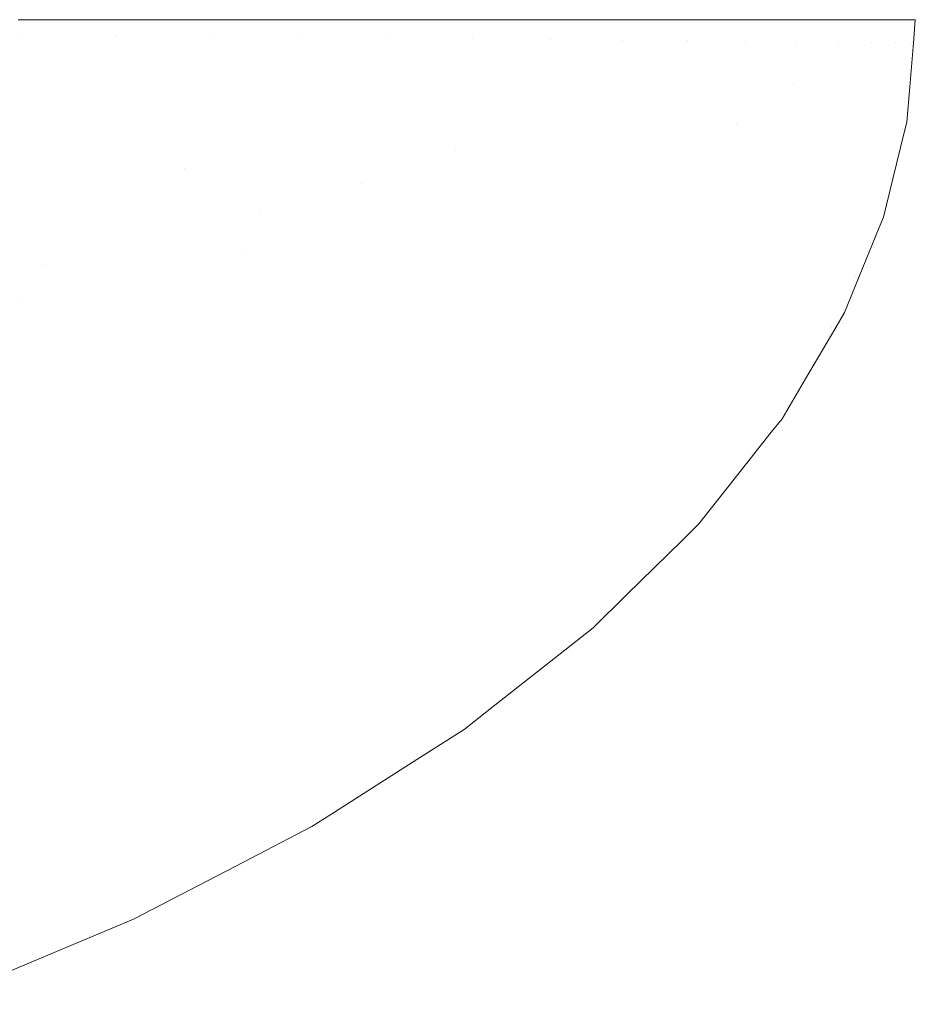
# Model space of a CAD drawing. Header units: centimetres. Extents: x 54.012 to 54.213, y 4.8 to 4.9.
# Tile 3 of 3: x 54.141 to 54.213, y 4.821 to 4.9. Entities that reach past the tile are written whole.
import ezdxf

# ---------------------------------------------------------------- set-up
doc = ezdxf.new("R2010")
doc.units = ezdxf.units.CM
doc.header["$LTSCALE"] = 2.54
doc.layers.add('Lucido design-1', color=7, linetype='Continuous')

# ---------------------------------------------------------------- blocks, each defined once
blk = doc.blocks.new('Gruppo-1')
at = {"color": 7, "linetype": 'Continuous', "lineweight": 9}
for points, invisible_edges in [([(54.140909, 4.899001, -1515.891701), (54.140875, 4.900212, -1515.891563), (54.148347, 4.900212, -1515.888479)], 9), ([(54.148347, 4.900212, -1515.888479), (54.148754, 4.898928, -1515.888282), (54.140909, 4.899001, -1515.891701)], 11), ([(54.148347, 4.900212, -1515.888479), (54.148771, 4.900212, -1515.888266), (54.148754, 4.898928, -1515.888282)], 10), ([(54.156401, 4.898856, -1515.884579), (54.148754, 4.898928, -1515.888282), (54.148771, 4.900212, -1515.888266)], 11), ([(54.148771, 4.900212, -1515.888266), (54.156361, 4.900212, -1515.884449), (54.156401, 4.898856, -1515.884579)], 10), ([(54.156401, 4.898856, -1515.884579), (54.156361, 4.900212, -1515.884449), (54.16207, 4.900212, -1515.881577)], 9), ([(54.16207, 4.900212, -1515.881577), (54.163797, 4.898786, -1515.880592), (54.156401, 4.898856, -1515.884579)], 11), ([(54.16207, 4.900212, -1515.881577), (54.163786, 4.900212, -1515.880531), (54.163797, 4.898786, -1515.880592)], 10), ([(54.170886, 4.898719, -1515.876324), (54.163797, 4.898786, -1515.880592), (54.163786, 4.900212, -1515.880531)], 11), ([(54.163786, 4.900212, -1515.880531), (54.170852, 4.900212, -1515.876222), (54.170886, 4.898719, -1515.876324)], 10), ([(54.170886, 4.898719, -1515.876324), (54.170852, 4.900212, -1515.876222), (54.174057, 4.900212, -1515.874267)], 9), ([(54.177612, 4.898656, -1515.871779), (54.170886, 4.898719, -1515.876324), (54.174057, 4.900212, -1515.874267)], 11), ([(54.174057, 4.900212, -1515.874267), (54.177562, 4.900212, -1515.871671), (54.177612, 4.898656, -1515.871779)], 10), ([(54.183918, 4.898597, -1515.866966), (54.177612, 4.898656, -1515.871779), (54.177562, 4.900212, -1515.871671)], 11), ([(54.177562, 4.900212, -1515.871671), (54.183936, 4.900212, -1515.866948), (54.183918, 4.898597, -1515.866966)], 10), ([(54.189747, 4.898542, -1515.861898), (54.183918, 4.898597, -1515.866966), (54.18431, 4.900212, -1515.866671)], 11), ([(54.183918, 4.898597, -1515.866966), (54.183936, 4.900212, -1515.866948), (54.18431, 4.900212, -1515.866671)], 9), ([(54.18431, 4.900212, -1515.866671), (54.189663, 4.900212, -1515.861772), (54.189747, 4.898542, -1515.861898)], 10), ([(54.189747, 4.898542, -1515.861898), (54.189663, 4.900212, -1515.861772), (54.193449, 4.900212, -1515.858307)], 9), ([(54.193449, 4.900212, -1515.858307), (54.195043, 4.898492, -1515.856591), (54.189747, 4.898542, -1515.861898)], 11), ([(54.193449, 4.900212, -1515.858307), (54.194997, 4.900212, -1515.856522), (54.195043, 4.898492, -1515.856591)], 10), ([(54.199755, 4.898448, -1515.851065), (54.195043, 4.898492, -1515.856591), (54.194997, 4.900212, -1515.856522)], 11), ([(54.194997, 4.900212, -1515.856522), (54.199755, 4.900212, -1515.851037), (54.199755, 4.898448, -1515.851065)], 10), ([(54.203833, 4.89841, -1515.845344), (54.199755, 4.898448, -1515.851065), (54.200276, 4.900212, -1515.850436)], 11), ([(54.199755, 4.898448, -1515.851065), (54.199755, 4.900212, -1515.851037), (54.200276, 4.900212, -1515.850436)], 9), ([(54.200276, 4.900212, -1515.850436), (54.203715, 4.900212, -1515.845243), (54.203833, 4.89841, -1515.845344)], 10), ([(54.203833, 4.89841, -1515.845344), (54.203715, 4.900212, -1515.845243), (54.206079, 4.900212, -1515.841673)], 9), ([(54.206079, 4.900212, -1515.841673), (54.207233, 4.898378, -1515.839454), (54.203833, 4.89841, -1515.845344)], 11), ([(54.206079, 4.900212, -1515.841673), (54.207139, 4.900212, -1515.839394), (54.207233, 4.898378, -1515.839454)], 10), ([(54.209919, 4.898352, -1515.833426), (54.207233, 4.898378, -1515.839454), (54.207139, 4.900212, -1515.839394)], 11), ([(54.207139, 4.900212, -1515.839394), (54.209924, 4.900212, -1515.833411), (54.209919, 4.898352, -1515.833426)], 10), ([(54.21186, 4.898334, -1515.82729), (54.209919, 4.898352, -1515.833426), (54.210115, 4.900212, -1515.832999)], 11), ([(54.209919, 4.898352, -1515.833426), (54.209924, 4.900212, -1515.833411), (54.210115, 4.900212, -1515.832999)], 9), ([(54.210115, 4.900212, -1515.832999), (54.211741, 4.900212, -1515.827247), (54.21186, 4.898334, -1515.82729)], 10), ([(54.21186, 4.898334, -1515.82729), (54.211741, 4.900212, -1515.827247), (54.212528, 4.900212, -1515.824464)], 9), ([(54.213034, 4.898323, -1515.821083), (54.21186, 4.898334, -1515.82729), (54.212528, 4.900212, -1515.824464)], 11), ([(54.212528, 4.900212, -1515.824464), (54.212858, 4.900212, -1515.821062), (54.213034, 4.898323, -1515.821083)], 10), ([(54.212858, 4.900212, -1515.821062), (54.213463, 4.900212, -1515.814839), (54.213305, 4.89833, -1515.814839)], 8), ([(54.213305, 4.89833, -1515.814839), (54.213034, 4.898323, -1515.821083), (54.212858, 4.900212, -1515.821062)], 11), ([(54.140909, 4.899001, -1515.891701), (54.148754, 4.898928, -1515.888282), (54.148208, 4.894015, -1515.888282), (54.140394, 4.894371, -1515.891701)], 15), ([(54.155824, 4.893668, -1515.884579), (54.148208, 4.894015, -1515.888282), (54.148754, 4.898928, -1515.888282), (54.156401, 4.898856, -1515.884579)], 15), ([(54.156401, 4.898856, -1515.884579), (54.163797, 4.898786, -1515.880592), (54.16319, 4.893332, -1515.880592), (54.155824, 4.893668, -1515.884579)], 15), ([(54.170251, 4.893011, -1515.876324), (54.16319, 4.893332, -1515.880592), (54.163797, 4.898786, -1515.880592), (54.170886, 4.898719, -1515.876324)], 15), ([(54.170886, 4.898719, -1515.876324), (54.177612, 4.898656, -1515.871779), (54.17695, 4.892706, -1515.871779), (54.170251, 4.893011, -1515.876324)], 15), ([(54.183231, 4.892419, -1515.866966), (54.17695, 4.892706, -1515.871779), (54.177612, 4.898656, -1515.871779), (54.183918, 4.898597, -1515.866966)], 15), ([(54.183918, 4.898597, -1515.866966), (54.189747, 4.898542, -1515.861898), (54.189037, 4.892155, -1515.861898), (54.183231, 4.892419, -1515.866966)], 15), ([(54.194312, 4.891915, -1515.856591), (54.189037, 4.892155, -1515.861898), (54.189747, 4.898542, -1515.861898), (54.195043, 4.898492, -1515.856591)], 15), ([(54.195043, 4.898492, -1515.856591), (54.199755, 4.898448, -1515.851065), (54.199005, 4.891701, -1515.851065), (54.194312, 4.891915, -1515.856591)], 15), ([(54.199005, 4.891701, -1515.851065), (54.199755, 4.898448, -1515.851065), (54.203582, 4.895019, -1515.845344)], 11), ([(54.199755, 4.898448, -1515.851065), (54.203833, 4.89841, -1515.845344), (54.203582, 4.895019, -1515.845344)], 11), ([(54.203582, 4.895019, -1515.845344), (54.203833, 4.89841, -1515.845344), (54.207233, 4.898378, -1515.839454), (54.206978, 4.894926, -1515.839454)], 15), ([(54.206978, 4.894926, -1515.839454), (54.207233, 4.898378, -1515.839454), (54.209919, 4.898352, -1515.833426), (54.20966, 4.894854, -1515.833426)], 15), ([(54.20966, 4.894854, -1515.833426), (54.209919, 4.898352, -1515.833426), (54.21186, 4.898334, -1515.82729), (54.211599, 4.894801, -1515.82729)], 15), ([(54.211599, 4.894801, -1515.82729), (54.21186, 4.898334, -1515.82729), (54.213034, 4.898323, -1515.821083), (54.212771, 4.894769, -1515.821083)], 15), ([(54.213008, 4.894772, -1515.814839), (54.212771, 4.894769, -1515.821083), (54.213034, 4.898323, -1515.821083)], 11), ([(54.213034, 4.898323, -1515.821083), (54.213305, 4.89833, -1515.814839), (54.213008, 4.894772, -1515.814839)], 9), ([(54.203582, 4.895019, -1515.845344), (54.203066, 4.891516, -1515.845344), (54.199005, 4.891701, -1515.851065)], 11), ([(54.206978, 4.894926, -1515.839454), (54.206453, 4.891362, -1515.839454), (54.203066, 4.891516, -1515.845344), (54.203582, 4.895019, -1515.845344)], 15), ([(54.20966, 4.894854, -1515.833426), (54.209128, 4.89124, -1515.833426), (54.206453, 4.891362, -1515.839454), (54.206978, 4.894926, -1515.839454)], 15), ([(54.211599, 4.894801, -1515.82729), (54.211061, 4.891152, -1515.82729), (54.209128, 4.89124, -1515.833426), (54.20966, 4.894854, -1515.833426)], 15), ([(54.212771, 4.894769, -1515.821083), (54.21223, 4.891099, -1515.821083), (54.211061, 4.891152, -1515.82729), (54.211599, 4.894801, -1515.82729)], 15), ([(54.212771, 4.891929, -1515.814839), (54.21223, 4.891099, -1515.821083), (54.212771, 4.894769, -1515.821083)], 11), ([(54.212771, 4.894769, -1515.821083), (54.213008, 4.894772, -1515.814839), (54.212771, 4.891929, -1515.814839)], 9), ([(54.140394, 4.894371, -1515.891701), (54.148208, 4.894015, -1515.888282), (54.14683, 4.888791, -1515.888282), (54.139095, 4.889447, -1515.891701)], 15), ([(54.154369, 4.888151, -1515.884579), (54.14683, 4.888791, -1515.888282), (54.148208, 4.894015, -1515.888282), (54.155824, 4.893668, -1515.884579)], 15), ([(54.155824, 4.893668, -1515.884579), (54.16319, 4.893332, -1515.880592), (54.161661, 4.887533, -1515.880592), (54.154369, 4.888151, -1515.884579)], 15), ([(54.16865, 4.88694, -1515.876324), (54.161661, 4.887533, -1515.880592), (54.16319, 4.893332, -1515.880592), (54.170251, 4.893011, -1515.876324)], 15), ([(54.16865, 4.88694, -1515.876324), (54.170251, 4.893011, -1515.876324), (54.176254, 4.889588, -1515.871779)], 11), ([(54.170251, 4.893011, -1515.876324), (54.17695, 4.892706, -1515.871779), (54.176254, 4.889588, -1515.871779)], 11), ([(54.176254, 4.889588, -1515.871779), (54.17695, 4.892706, -1515.871779), (54.183231, 4.892419, -1515.866966), (54.182508, 4.889183, -1515.866966)], 15), ([(54.182508, 4.889183, -1515.866966), (54.183231, 4.892419, -1515.866966), (54.189037, 4.892155, -1515.861898), (54.188289, 4.888809, -1515.861898)], 15), ([(54.188289, 4.888809, -1515.861898), (54.189037, 4.892155, -1515.861898), (54.194312, 4.891915, -1515.856591), (54.193542, 4.888468, -1515.856591)], 15), ([(54.193542, 4.888468, -1515.856591), (54.194312, 4.891915, -1515.856591), (54.199005, 4.891701, -1515.851065), (54.198215, 4.888166, -1515.851065)], 15), ([(54.198215, 4.888166, -1515.851065), (54.199005, 4.891701, -1515.851065), (54.203066, 4.891516, -1515.845344), (54.202259, 4.887904, -1515.845344)], 15), ([(54.202259, 4.887904, -1515.845344), (54.203066, 4.891516, -1515.845344), (54.206453, 4.891362, -1515.839454), (54.205632, 4.887686, -1515.839454)], 15), ([(54.205632, 4.887686, -1515.839454), (54.206453, 4.891362, -1515.839454), (54.209128, 4.89124, -1515.833426), (54.208296, 4.887513, -1515.833426)], 15), ([(54.208296, 4.887513, -1515.833426), (54.209128, 4.89124, -1515.833426), (54.211061, 4.891152, -1515.82729), (54.210221, 4.887389, -1515.82729)], 15), ([(54.212771, 4.891929, -1515.814839), (54.212565, 4.891095, -1515.814839), (54.21223, 4.891099, -1515.821083)], 10), ([(54.210221, 4.887389, -1515.82729), (54.211061, 4.891152, -1515.82729), (54.21223, 4.891099, -1515.821083), (54.211385, 4.887313, -1515.821083)], 15), ([(54.211637, 4.887322, -1515.814839), (54.211385, 4.887313, -1515.821083), (54.21223, 4.891099, -1515.821083)], 11), ([(54.21223, 4.891099, -1515.821083), (54.212565, 4.891095, -1515.814839), (54.211637, 4.887322, -1515.814839)], 9), ([(54.139095, 4.889447, -1515.891701), (54.14683, 4.888791, -1515.888282), (54.144457, 4.883278, -1515.888282), (54.136859, 4.88425, -1515.891701)], 15), ([(54.176254, 4.889588, -1515.871779), (54.175282, 4.886378, -1515.871779), (54.16865, 4.88694, -1515.876324)], 11), ([(54.182508, 4.889183, -1515.866966), (54.181499, 4.885851, -1515.866966), (54.175282, 4.886378, -1515.871779), (54.176254, 4.889588, -1515.871779)], 15), ([(54.188289, 4.888809, -1515.861898), (54.187245, 4.885364, -1515.861898), (54.181499, 4.885851, -1515.866966), (54.182508, 4.889183, -1515.866966)], 15), ([(54.151863, 4.88233, -1515.884579), (54.144457, 4.883278, -1515.888282), (54.14683, 4.888791, -1515.888282), (54.154369, 4.888151, -1515.884579)], 15), ([(54.159027, 4.881413, -1515.880592), (54.151863, 4.88233, -1515.884579), (54.154369, 4.888151, -1515.884579)], 11), ([(54.154369, 4.888151, -1515.884579), (54.160494, 4.884511, -1515.880592), (54.159027, 4.881413, -1515.880592)], 11), ([(54.154369, 4.888151, -1515.884579), (54.161661, 4.887533, -1515.880592), (54.160494, 4.884511, -1515.880592)], 11), ([(54.193542, 4.888468, -1515.856591), (54.192467, 4.884921, -1515.856591), (54.187245, 4.885364, -1515.861898), (54.188289, 4.888809, -1515.861898)], 15), ([(54.198215, 4.888166, -1515.851065), (54.197113, 4.884527, -1515.851065), (54.192467, 4.884921, -1515.856591), (54.193542, 4.888468, -1515.856591)], 15), ([(54.202259, 4.887904, -1515.845344), (54.201133, 4.884186, -1515.845344), (54.197113, 4.884527, -1515.851065), (54.198215, 4.888166, -1515.851065)], 15), ([(54.160494, 4.884511, -1515.880592), (54.161661, 4.887533, -1515.880592), (54.16865, 4.88694, -1515.876324), (54.167429, 4.883777, -1515.876324)], 15), ([(54.205632, 4.887686, -1515.839454), (54.204486, 4.883902, -1515.839454), (54.201133, 4.884186, -1515.845344), (54.202259, 4.887904, -1515.845344)], 15), ([(54.208296, 4.887513, -1515.833426), (54.207134, 4.883677, -1515.833426), (54.204486, 4.883902, -1515.839454), (54.205632, 4.887686, -1515.839454)], 15), ([(54.210221, 4.887389, -1515.82729), (54.209047, 4.883515, -1515.82729), (54.207134, 4.883677, -1515.833426), (54.208296, 4.887513, -1515.833426)], 15), ([(54.211385, 4.887313, -1515.821083), (54.210204, 4.883417, -1515.821083), (54.209047, 4.883515, -1515.82729), (54.210221, 4.887389, -1515.82729)], 15), ([(54.21088, 4.884245, -1515.814839), (54.210204, 4.883417, -1515.821083), (54.211385, 4.887313, -1515.821083)], 11), ([(54.211385, 4.887313, -1515.821083), (54.211637, 4.887322, -1515.814839), (54.21088, 4.884245, -1515.814839)], 9), ([(54.167429, 4.883777, -1515.876324), (54.16865, 4.88694, -1515.876324), (54.175282, 4.886378, -1515.871779), (54.174008, 4.883081, -1515.871779)], 15), ([(54.174008, 4.883081, -1515.871779), (54.175282, 4.886378, -1515.871779), (54.181499, 4.885851, -1515.866966), (54.180177, 4.882428, -1515.866966)], 15), ([(54.180177, 4.882428, -1515.866966), (54.181499, 4.885851, -1515.866966), (54.187245, 4.885364, -1515.861898), (54.185879, 4.881824, -1515.861898)], 15), ([(54.185879, 4.881824, -1515.861898), (54.187245, 4.885364, -1515.861898), (54.192467, 4.884921, -1515.856591), (54.19106, 4.881276, -1515.856591)], 15), ([(54.19106, 4.881276, -1515.856591), (54.192467, 4.884921, -1515.856591), (54.197113, 4.884527, -1515.851065), (54.195669, 4.880788, -1515.851065)], 15), ([(54.136859, 4.88425, -1515.891701), (54.142843, 4.880425, -1515.888282), (54.140912, 4.877516, -1515.888282)], 11), ([(54.136859, 4.88425, -1515.891701), (54.144457, 4.883278, -1515.888282), (54.142843, 4.880425, -1515.888282)], 11), ([(54.167429, 4.883777, -1515.876324), (54.165893, 4.880534, -1515.876324), (54.159027, 4.881413, -1515.880592), (54.160494, 4.884511, -1515.880592)], 15), ([(54.195669, 4.880788, -1515.851065), (54.197113, 4.884527, -1515.851065), (54.201133, 4.884186, -1515.845344), (54.199658, 4.880366, -1515.845344)], 15), ([(54.199658, 4.880366, -1515.845344), (54.201133, 4.884186, -1515.845344), (54.204486, 4.883902, -1515.839454), (54.202984, 4.880014, -1515.839454)], 15), ([(54.21088, 4.884245, -1515.814839), (54.210538, 4.883406, -1515.814839), (54.210204, 4.883417, -1515.821083)], 10), ([(54.142843, 4.880425, -1515.888282), (54.144457, 4.883278, -1515.888282), (54.151863, 4.88233, -1515.884579), (54.150159, 4.879317, -1515.884579)], 15), ([(54.174008, 4.883081, -1515.871779), (54.172407, 4.879701, -1515.871779), (54.165893, 4.880534, -1515.876324), (54.167429, 4.883777, -1515.876324)], 15), ([(54.202984, 4.880014, -1515.839454), (54.204486, 4.883902, -1515.839454), (54.207134, 4.883677, -1515.833426), (54.205612, 4.879736, -1515.833426)], 15), ([(54.205612, 4.879736, -1515.833426), (54.207134, 4.883677, -1515.833426), (54.209047, 4.883515, -1515.82729), (54.20751, 4.879535, -1515.82729)], 15), ([(54.20751, 4.879535, -1515.82729), (54.209047, 4.883515, -1515.82729), (54.210204, 4.883417, -1515.821083), (54.208659, 4.879413, -1515.821083)], 15), ([(54.208914, 4.879425, -1515.814839), (54.208659, 4.879413, -1515.821083), (54.210204, 4.883417, -1515.821083)], 11), ([(54.210204, 4.883417, -1515.821083), (54.210538, 4.883406, -1515.814839), (54.208914, 4.879425, -1515.814839)], 9), ([(54.180177, 4.882428, -1515.866966), (54.178515, 4.878919, -1515.866966), (54.172407, 4.879701, -1515.871779), (54.174008, 4.883081, -1515.871779)], 15), ([(54.150159, 4.879317, -1515.884579), (54.151863, 4.88233, -1515.884579), (54.159027, 4.881413, -1515.880592), (54.157234, 4.878246, -1515.880592)], 15), ([(54.185879, 4.881824, -1515.861898), (54.184161, 4.878196, -1515.861898), (54.178515, 4.878919, -1515.866966), (54.180177, 4.882428, -1515.866966)], 15), ([(54.19106, 4.881276, -1515.856591), (54.18929, 4.87754, -1515.856591), (54.184161, 4.878196, -1515.861898), (54.185879, 4.881824, -1515.861898)], 15), ([(54.157234, 4.878246, -1515.880592), (54.159027, 4.881413, -1515.880592), (54.165893, 4.880534, -1515.876324), (54.164017, 4.877219, -1515.876324)], 15), ([(54.195669, 4.880788, -1515.851065), (54.193854, 4.876956, -1515.851065), (54.18929, 4.87754, -1515.856591), (54.19106, 4.881276, -1515.856591)], 15), ([(54.150159, 4.879317, -1515.884579), (54.14812, 4.876245, -1515.884579), (54.140912, 4.877516, -1515.888282), (54.142843, 4.880425, -1515.888282)], 15), ([(54.164017, 4.877219, -1515.876324), (54.165893, 4.880534, -1515.876324), (54.172407, 4.879701, -1515.871779), (54.170452, 4.876245, -1515.871779)], 15), ([(54.199658, 4.880366, -1515.845344), (54.197803, 4.87645, -1515.845344), (54.193854, 4.876956, -1515.851065), (54.195669, 4.880788, -1515.851065)], 15), ([(54.202984, 4.880014, -1515.839454), (54.201097, 4.876029, -1515.839454), (54.197803, 4.87645, -1515.845344), (54.199658, 4.880366, -1515.845344)], 15), ([(54.157234, 4.878246, -1515.880592), (54.155091, 4.875017, -1515.880592), (54.14812, 4.876245, -1515.884579), (54.150159, 4.879317, -1515.884579)], 15), ([(54.170452, 4.876245, -1515.871779), (54.172407, 4.879701, -1515.871779), (54.178515, 4.878919, -1515.866966), (54.176485, 4.875331, -1515.866966)], 15), ([(54.205612, 4.879736, -1515.833426), (54.203698, 4.875696, -1515.833426), (54.201097, 4.876029, -1515.839454), (54.202984, 4.880014, -1515.839454)], 15), ([(54.20751, 4.879535, -1515.82729), (54.205578, 4.875455, -1515.82729), (54.203698, 4.875696, -1515.833426), (54.205612, 4.879736, -1515.833426)], 15), ([(54.208659, 4.879413, -1515.821083), (54.206715, 4.875309, -1515.821083), (54.205578, 4.875455, -1515.82729), (54.20751, 4.879535, -1515.82729)], 15), ([(54.207724, 4.876506, -1515.814839), (54.206715, 4.875309, -1515.821083), (54.208659, 4.879413, -1515.821083)], 11), ([(54.208659, 4.879413, -1515.821083), (54.208914, 4.879425, -1515.814839), (54.207724, 4.876506, -1515.814839)], 9), ([(54.176485, 4.875331, -1515.866966), (54.178515, 4.878919, -1515.866966), (54.184161, 4.878196, -1515.861898), (54.182062, 4.874487, -1515.861898)], 15), ([(54.164017, 4.877219, -1515.876324), (54.161774, 4.873839, -1515.876324), (54.155091, 4.875017, -1515.880592), (54.157234, 4.878246, -1515.880592)], 15), ([(54.182062, 4.874487, -1515.861898), (54.184161, 4.878196, -1515.861898), (54.18929, 4.87754, -1515.856591), (54.187129, 4.87372, -1515.856591)], 15), ([(54.138643, 4.87456, -1515.888282), (54.140912, 4.877516, -1515.888282), (54.14812, 4.876245, -1515.884579), (54.145724, 4.873124, -1515.884579)], 15), ([(54.170452, 4.876245, -1515.871779), (54.168114, 4.872721, -1515.871779), (54.161774, 4.873839, -1515.876324), (54.164017, 4.877219, -1515.876324)], 15), ([(54.187129, 4.87372, -1515.856591), (54.18929, 4.87754, -1515.856591), (54.193854, 4.876956, -1515.851065), (54.191637, 4.873037, -1515.851065)], 15), ([(54.191637, 4.873037, -1515.851065), (54.193854, 4.876956, -1515.851065), (54.197803, 4.87645, -1515.845344), (54.195538, 4.872447, -1515.845344)], 15), ([(54.145724, 4.873124, -1515.884579), (54.14812, 4.876245, -1515.884579), (54.155091, 4.875017, -1515.880592), (54.152573, 4.871735, -1515.880592)], 15), ([(54.176485, 4.875331, -1515.866966), (54.174058, 4.871674, -1515.866966), (54.168114, 4.872721, -1515.871779), (54.170452, 4.876245, -1515.871779)], 15), ([(54.195538, 4.872447, -1515.845344), (54.197803, 4.87645, -1515.845344), (54.201097, 4.876029, -1515.839454), (54.198791, 4.871954, -1515.839454)], 15), ([(54.207724, 4.876506, -1515.814839), (54.207019, 4.875306, -1515.814839), (54.206715, 4.875309, -1515.821083)], 10), ([(54.182062, 4.874487, -1515.861898), (54.179552, 4.870705, -1515.861898), (54.174058, 4.871674, -1515.866966), (54.176485, 4.875331, -1515.866966)], 15), ([(54.198791, 4.871954, -1515.839454), (54.201097, 4.876029, -1515.839454), (54.203698, 4.875696, -1515.833426), (54.201361, 4.871565, -1515.833426)], 15), ([(54.201361, 4.871565, -1515.833426), (54.203698, 4.875696, -1515.833426), (54.205578, 4.875455, -1515.82729), (54.203218, 4.871284, -1515.82729)], 15), ([(54.203218, 4.871284, -1515.82729), (54.205578, 4.875455, -1515.82729), (54.206715, 4.875309, -1515.821083), (54.204341, 4.871114, -1515.821083)], 15), ([(54.204572, 4.871142, -1515.814839), (54.204341, 4.871114, -1515.821083), (54.206715, 4.875309, -1515.821083)], 11), ([(54.206715, 4.875309, -1515.821083), (54.207019, 4.875306, -1515.814839), (54.204572, 4.871142, -1515.814839)], 9), ([(54.145724, 4.873124, -1515.884579), (54.142946, 4.869963, -1515.884579), (54.136013, 4.871567, -1515.888282), (54.138643, 4.87456, -1515.888282)], 15), ([(54.152573, 4.871735, -1515.880592), (54.155091, 4.875017, -1515.880592), (54.161774, 4.873839, -1515.876324), (54.159137, 4.870404, -1515.876324)], 15), ([(54.159137, 4.870404, -1515.876324), (54.161774, 4.873839, -1515.876324), (54.168114, 4.872721, -1515.871779), (54.165366, 4.869141, -1515.871779)], 15), ([(54.187129, 4.87372, -1515.856591), (54.184545, 4.869825, -1515.856591), (54.179552, 4.870705, -1515.861898), (54.182062, 4.874487, -1515.861898)], 15), ([(54.191637, 4.873037, -1515.851065), (54.188986, 4.869042, -1515.851065), (54.184545, 4.869825, -1515.856591), (54.187129, 4.87372, -1515.856591)], 15), ([(54.152573, 4.871735, -1515.880592), (54.149652, 4.868413, -1515.880592), (54.142946, 4.869963, -1515.884579), (54.145724, 4.873124, -1515.884579)], 15), ([(54.195538, 4.872447, -1515.845344), (54.192829, 4.868365, -1515.845344), (54.188986, 4.869042, -1515.851065), (54.191637, 4.873037, -1515.851065)], 15), ([(54.165366, 4.869141, -1515.871779), (54.168114, 4.872721, -1515.871779), (54.174058, 4.871674, -1515.866966), (54.171205, 4.867957, -1515.866966)], 15), ([(54.198791, 4.871954, -1515.839454), (54.196035, 4.8678, -1515.839454), (54.192829, 4.868365, -1515.845344), (54.195538, 4.872447, -1515.845344)], 15), ([(54.132998, 4.868549, -1515.888282), (54.136013, 4.871567, -1515.888282), (54.142946, 4.869963, -1515.884579), (54.139763, 4.866776, -1515.884579)], 15), ([(54.159137, 4.870404, -1515.876324), (54.15608, 4.866926, -1515.876324), (54.149652, 4.868413, -1515.880592), (54.152573, 4.871735, -1515.880592)], 15), ([(54.171205, 4.867957, -1515.866966), (54.174058, 4.871674, -1515.866966), (54.179552, 4.870705, -1515.861898), (54.176602, 4.866862, -1515.861898)], 15), ([(54.201361, 4.871565, -1515.833426), (54.198567, 4.867354, -1515.833426), (54.196035, 4.8678, -1515.839454), (54.198791, 4.871954, -1515.839454)], 15), ([(54.203218, 4.871284, -1515.82729), (54.200396, 4.867031, -1515.82729), (54.198567, 4.867354, -1515.833426), (54.201361, 4.871565, -1515.833426)], 15), ([(54.176602, 4.866862, -1515.861898), (54.179552, 4.870705, -1515.861898), (54.184545, 4.869825, -1515.856591), (54.181507, 4.865868, -1515.856591)], 15), ([(54.204341, 4.871114, -1515.821083), (54.201502, 4.866836, -1515.821083), (54.200396, 4.867031, -1515.82729), (54.203218, 4.871284, -1515.82729)], 15), ([(54.202681, 4.867925, -1515.814839), (54.201502, 4.866836, -1515.821083), (54.204341, 4.871114, -1515.821083)], 11), ([(54.204341, 4.871114, -1515.821083), (54.204572, 4.871142, -1515.814839), (54.202681, 4.867925, -1515.814839)], 9), ([(54.139763, 4.866776, -1515.884579), (54.142946, 4.869963, -1515.884579), (54.149652, 4.868413, -1515.880592), (54.146306, 4.865062, -1515.880592)], 15), ([(54.165366, 4.869141, -1515.871779), (54.162179, 4.865516, -1515.871779), (54.15608, 4.866926, -1515.876324), (54.159137, 4.870404, -1515.876324)], 15), ([(54.181507, 4.865868, -1515.856591), (54.184545, 4.869825, -1515.856591), (54.188986, 4.869042, -1515.851065), (54.185869, 4.864983, -1515.851065)], 15), ([(54.171205, 4.867957, -1515.866966), (54.167897, 4.864193, -1515.866966), (54.162179, 4.865516, -1515.871779), (54.165366, 4.869141, -1515.871779)], 15), ([(54.185869, 4.864983, -1515.851065), (54.188986, 4.869042, -1515.851065), (54.192829, 4.868365, -1515.845344), (54.189645, 4.864217, -1515.845344)], 15), ([(54.146306, 4.865062, -1515.880592), (54.149652, 4.868413, -1515.880592), (54.15608, 4.866926, -1515.876324), (54.152577, 4.863419, -1515.876324)], 15), ([(54.189645, 4.864217, -1515.845344), (54.192829, 4.868365, -1515.845344), (54.196035, 4.8678, -1515.839454), (54.192794, 4.863579, -1515.839454)], 15), ([(54.176602, 4.866862, -1515.861898), (54.173182, 4.862971, -1515.861898), (54.167897, 4.864193, -1515.866966), (54.171205, 4.867957, -1515.866966)], 15), ([(54.192794, 4.863579, -1515.839454), (54.196035, 4.8678, -1515.839454), (54.198567, 4.867354, -1515.833426), (54.195282, 4.863074, -1515.833426)], 15), ([(54.195282, 4.863074, -1515.833426), (54.198567, 4.867354, -1515.833426), (54.200396, 4.867031, -1515.82729), (54.197079, 4.86271, -1515.82729)], 15), ([(54.202681, 4.867925, -1515.814839), (54.201808, 4.866822, -1515.814839), (54.201502, 4.866836, -1515.821083)], 10), ([(54.146306, 4.865062, -1515.880592), (54.14251, 4.861699, -1515.880592), (54.136153, 4.863577, -1515.884579), (54.139763, 4.866776, -1515.884579)], 15), ([(54.152577, 4.863419, -1515.876324), (54.15608, 4.866926, -1515.876324), (54.162179, 4.865516, -1515.871779), (54.158528, 4.86186, -1515.871779)], 15), ([(54.181507, 4.865868, -1515.856591), (54.177985, 4.86186, -1515.856591), (54.173182, 4.862971, -1515.861898), (54.176602, 4.866862, -1515.861898)], 15), ([(54.197079, 4.86271, -1515.82729), (54.200396, 4.867031, -1515.82729), (54.201502, 4.866836, -1515.821083), (54.198166, 4.862489, -1515.821083)], 15), ([(54.198401, 4.862517, -1515.814839), (54.198166, 4.862489, -1515.821083), (54.201502, 4.866836, -1515.821083)], 11), ([(54.201502, 4.866836, -1515.821083), (54.201808, 4.866822, -1515.814839), (54.198401, 4.862517, -1515.814839)], 9), ([(54.185869, 4.864983, -1515.851065), (54.182257, 4.860872, -1515.851065), (54.177985, 4.86186, -1515.856591), (54.181507, 4.865868, -1515.856591)], 15), ([(54.152577, 4.863419, -1515.876324), (54.148604, 4.859899, -1515.876324), (54.14251, 4.861699, -1515.880592), (54.146306, 4.865062, -1515.880592)], 15), ([(54.158528, 4.86186, -1515.871779), (54.162179, 4.865516, -1515.871779), (54.167897, 4.864193, -1515.866966), (54.164107, 4.860398, -1515.866966)], 15), ([(54.189645, 4.864217, -1515.845344), (54.185954, 4.860017, -1515.845344), (54.182257, 4.860872, -1515.851065), (54.185869, 4.864983, -1515.851065)], 15), ([(54.164107, 4.860398, -1515.866966), (54.167897, 4.864193, -1515.866966), (54.173182, 4.862971, -1515.861898), (54.169263, 4.859047, -1515.861898)], 15), ([(54.192794, 4.863579, -1515.839454), (54.189038, 4.859304, -1515.839454), (54.185954, 4.860017, -1515.845344), (54.189645, 4.864217, -1515.845344)], 15), ([(54.132095, 4.860383, -1515.884579), (54.136153, 4.863577, -1515.884579), (54.14251, 4.861699, -1515.880592), (54.138244, 4.858341, -1515.880592)], 15), ([(54.158528, 4.86186, -1515.871779), (54.154387, 4.85819, -1515.871779), (54.148604, 4.859899, -1515.876324), (54.152577, 4.863419, -1515.876324)], 15), ([(54.195282, 4.863074, -1515.833426), (54.191473, 4.858741, -1515.833426), (54.189038, 4.859304, -1515.839454), (54.192794, 4.863579, -1515.839454)], 15), ([(54.169263, 4.859047, -1515.861898), (54.173182, 4.862971, -1515.861898), (54.177985, 4.86186, -1515.856591), (54.173949, 4.85782, -1515.856591)], 15), ([(54.197079, 4.86271, -1515.82729), (54.193233, 4.858334, -1515.82729), (54.191473, 4.858741, -1515.833426), (54.195282, 4.863074, -1515.833426)], 15), ([(54.198166, 4.862489, -1515.821083), (54.194297, 4.858088, -1515.821083), (54.193233, 4.858334, -1515.82729), (54.197079, 4.86271, -1515.82729)], 15), ([(54.164107, 4.860398, -1515.866966), (54.159807, 4.856589, -1515.866966), (54.154387, 4.85819, -1515.871779), (54.158528, 4.86186, -1515.871779)], 15), ([(54.173949, 4.85782, -1515.856591), (54.177985, 4.86186, -1515.856591), (54.182257, 4.860872, -1515.851065), (54.178117, 4.856728, -1515.851065)], 15), ([(54.195939, 4.859406, -1515.814839), (54.194297, 4.858088, -1515.821083), (54.198166, 4.862489, -1515.821083)], 11), ([(54.198166, 4.862489, -1515.821083), (54.198401, 4.862517, -1515.814839), (54.195939, 4.859406, -1515.814839)], 9), ([(54.138244, 4.858341, -1515.880592), (54.14251, 4.861699, -1515.880592), (54.148604, 4.859899, -1515.876324), (54.144139, 4.856383, -1515.876324)], 15), ([(54.169263, 4.859047, -1515.861898), (54.164818, 4.855109, -1515.861898), (54.159807, 4.856589, -1515.866966), (54.164107, 4.860398, -1515.866966)], 15), ([(54.178117, 4.856728, -1515.851065), (54.182257, 4.860872, -1515.851065), (54.185954, 4.860017, -1515.845344), (54.181724, 4.855782, -1515.845344)], 15), ([(54.144139, 4.856383, -1515.876324), (54.148604, 4.859899, -1515.876324), (54.154387, 4.85819, -1515.871779), (54.149732, 4.854526, -1515.871779)], 15), ([(54.181724, 4.855782, -1515.845344), (54.185954, 4.860017, -1515.845344), (54.189038, 4.859304, -1515.839454), (54.184733, 4.854994, -1515.839454)], 15), ([(54.195939, 4.859406, -1515.814839), (54.194586, 4.858074, -1515.814839), (54.194297, 4.858088, -1515.821083)], 10), ([(54.173949, 4.85782, -1515.856591), (54.169371, 4.853764, -1515.856591), (54.164818, 4.855109, -1515.861898), (54.169263, 4.859047, -1515.861898)], 15), ([(54.184733, 4.854994, -1515.839454), (54.189038, 4.859304, -1515.839454), (54.191473, 4.858741, -1515.833426), (54.187109, 4.854372, -1515.833426)], 15), ([(54.187109, 4.854372, -1515.833426), (54.191473, 4.858741, -1515.833426), (54.193233, 4.858334, -1515.82729), (54.188826, 4.853922, -1515.82729)], 15), ([(54.144139, 4.856383, -1515.876324), (54.139161, 4.852893, -1515.876324), (54.133489, 4.855007, -1515.880592), (54.138244, 4.858341, -1515.880592)], 15), ([(54.149732, 4.854526, -1515.871779), (54.154387, 4.85819, -1515.871779), (54.159807, 4.856589, -1515.866966), (54.154975, 4.852785, -1515.866966)], 15), ([(54.178117, 4.856728, -1515.851065), (54.173421, 4.852567, -1515.851065), (54.169371, 4.853764, -1515.856591), (54.173949, 4.85782, -1515.856591)], 15), ([(54.188826, 4.853922, -1515.82729), (54.193233, 4.858334, -1515.82729), (54.194297, 4.858088, -1515.821083), (54.189864, 4.85365, -1515.821083)], 15), ([(54.190106, 4.853666, -1515.814839), (54.189864, 4.85365, -1515.821083), (54.194297, 4.858088, -1515.821083)], 11), ([(54.194297, 4.858088, -1515.821083), (54.194586, 4.858074, -1515.814839), (54.190106, 4.853666, -1515.814839)], 9), ([(54.149732, 4.854526, -1515.871779), (54.144543, 4.850888, -1515.871779), (54.139161, 4.852893, -1515.876324), (54.144139, 4.856383, -1515.876324)], 15), ([(54.154975, 4.852785, -1515.866966), (54.159807, 4.856589, -1515.866966), (54.164818, 4.855109, -1515.861898), (54.159822, 4.851176, -1515.861898)], 15), ([(54.181724, 4.855782, -1515.845344), (54.176927, 4.851531, -1515.845344), (54.173421, 4.852567, -1515.851065), (54.178117, 4.856728, -1515.851065)], 15), ([(54.184733, 4.854994, -1515.839454), (54.17985, 4.850668, -1515.839454), (54.176927, 4.851531, -1515.845344), (54.181724, 4.855782, -1515.845344)], 15), ([(54.159822, 4.851176, -1515.861898), (54.164818, 4.855109, -1515.861898), (54.169371, 4.853764, -1515.856591), (54.164226, 4.849713, -1515.856591)], 15), ([(54.187109, 4.854372, -1515.833426), (54.182159, 4.849986, -1515.833426), (54.17985, 4.850668, -1515.839454), (54.184733, 4.854994, -1515.839454)], 15), ([(54.154975, 4.852785, -1515.866966), (54.149589, 4.849008, -1515.866966), (54.144543, 4.850888, -1515.871779), (54.149732, 4.854526, -1515.871779)], 15), ([(54.188826, 4.853922, -1515.82729), (54.183827, 4.849493, -1515.82729), (54.182159, 4.849986, -1515.833426), (54.187109, 4.854372, -1515.833426)], 15), ([(54.189864, 4.85365, -1515.821083), (54.184836, 4.849195, -1515.821083), (54.183827, 4.849493, -1515.82729), (54.188826, 4.853922, -1515.82729)], 15), ([(54.164226, 4.849713, -1515.856591), (54.169371, 4.853764, -1515.856591), (54.173421, 4.852567, -1515.851065), (54.168144, 4.848412, -1515.851065)], 15), ([(54.187396, 4.850998, -1515.814839), (54.184836, 4.849195, -1515.821083), (54.189864, 4.85365, -1515.821083)], 11), ([(54.189864, 4.85365, -1515.821083), (54.190106, 4.853666, -1515.814839), (54.187396, 4.850998, -1515.814839)], 9), ([(54.139161, 4.852893, -1515.876324), (54.144543, 4.850888, -1515.871779), (54.138804, 4.8473, -1515.871779), (54.133656, 4.849451, -1515.876324)], 15), ([(54.159822, 4.851176, -1515.861898), (54.154253, 4.847271, -1515.861898), (54.149589, 4.849008, -1515.866966), (54.154975, 4.852785, -1515.866966)], 15), ([(54.168144, 4.848412, -1515.851065), (54.173421, 4.852567, -1515.851065), (54.176927, 4.851531, -1515.845344), (54.171534, 4.847286, -1515.845344)], 15), ([(54.171534, 4.847286, -1515.845344), (54.176927, 4.851531, -1515.845344), (54.17985, 4.850668, -1515.839454), (54.174362, 4.846347, -1515.839454)], 15), ([(54.143631, 4.845284, -1515.866966), (54.138804, 4.8473, -1515.871779), (54.144543, 4.850888, -1515.871779), (54.149589, 4.849008, -1515.866966)], 15), ([(54.164226, 4.849713, -1515.856591), (54.158491, 4.845692, -1515.856591), (54.154253, 4.847271, -1515.861898), (54.159822, 4.851176, -1515.861898)], 15), ([(54.174362, 4.846347, -1515.839454), (54.17985, 4.850668, -1515.839454), (54.182159, 4.849986, -1515.833426), (54.176595, 4.845606, -1515.833426)], 15), ([(54.187396, 4.850998, -1515.814839), (54.185098, 4.849191, -1515.814839), (54.184836, 4.849195, -1515.821083)], 10), ([(54.176595, 4.845606, -1515.833426), (54.182159, 4.849986, -1515.833426), (54.183827, 4.849493, -1515.82729), (54.178209, 4.84507, -1515.82729)], 15), ([(54.149589, 4.849008, -1515.866966), (54.154253, 4.847271, -1515.861898), (54.148093, 4.84342, -1515.861898), (54.143631, 4.845284, -1515.866966)], 15), ([(54.168144, 4.848412, -1515.851065), (54.162261, 4.844287, -1515.851065), (54.158491, 4.845692, -1515.856591), (54.164226, 4.849713, -1515.856591)], 15), ([(54.178209, 4.84507, -1515.82729), (54.183827, 4.849493, -1515.82729), (54.184836, 4.849195, -1515.821083), (54.179185, 4.844746, -1515.821083)], 15), ([(54.179185, 4.844746, -1515.821083), (54.184836, 4.849195, -1515.821083), (54.185098, 4.849191, -1515.814839), (54.179435, 4.844735, -1515.814839)], 11), ([(54.171534, 4.847286, -1515.845344), (54.165524, 4.843072, -1515.845344), (54.162261, 4.844287, -1515.851065), (54.168144, 4.848412, -1515.851065)], 15), ([(54.13709, 4.841637, -1515.866966), (54.132503, 4.843788, -1515.871779), (54.138804, 4.8473, -1515.871779), (54.143631, 4.845284, -1515.866966)], 15), ([(54.152147, 4.841726, -1515.856591), (54.148093, 4.84342, -1515.861898), (54.154253, 4.847271, -1515.861898), (54.158491, 4.845692, -1515.856591)], 15), ([(54.174362, 4.846347, -1515.839454), (54.168245, 4.842058, -1515.839454), (54.165524, 4.843072, -1515.845344), (54.171534, 4.847286, -1515.845344)], 15), ([(54.176595, 4.845606, -1515.833426), (54.170394, 4.841258, -1515.833426), (54.168245, 4.842058, -1515.839454), (54.174362, 4.846347, -1515.839454)], 15), ([(54.143631, 4.845284, -1515.866966), (54.148093, 4.84342, -1515.861898), (54.14133, 4.83965, -1515.861898), (54.13709, 4.841637, -1515.866966)], 15), ([(54.158491, 4.845692, -1515.856591), (54.162261, 4.844287, -1515.851065), (54.155754, 4.840219, -1515.851065), (54.152147, 4.841726, -1515.856591)], 15), ([(54.178209, 4.84507, -1515.82729), (54.171947, 4.840679, -1515.82729), (54.170394, 4.841258, -1515.833426), (54.176595, 4.845606, -1515.833426)], 15), ([(54.179185, 4.844746, -1515.821083), (54.172886, 4.840329, -1515.821083), (54.171947, 4.840679, -1515.82729), (54.178209, 4.84507, -1515.82729)], 15), ([(54.158875, 4.838915, -1515.845344), (54.155754, 4.840219, -1515.851065), (54.162261, 4.844287, -1515.851065), (54.165524, 4.843072, -1515.845344)], 15), ([(54.172886, 4.840329, -1515.821083), (54.179185, 4.844746, -1515.821083), (54.176949, 4.842779, -1515.814839)], 11), ([(54.179185, 4.844746, -1515.821083), (54.179435, 4.844735, -1515.814839), (54.176949, 4.842779, -1515.814839)], 9), ([(54.145183, 4.837843, -1515.856591), (54.14133, 4.83965, -1515.861898), (54.148093, 4.84342, -1515.861898), (54.152147, 4.841726, -1515.856591)], 15), ([(54.165524, 4.843072, -1515.845344), (54.168245, 4.842058, -1515.839454), (54.161478, 4.837828, -1515.839454), (54.158875, 4.838915, -1515.845344)], 15), ([(54.176949, 4.842779, -1515.814839), (54.173121, 4.840337, -1515.814839), (54.172886, 4.840329, -1515.821083)], 10), ([(54.163534, 4.836969, -1515.833426), (54.161478, 4.837828, -1515.839454), (54.168245, 4.842058, -1515.839454), (54.170394, 4.841258, -1515.833426)], 15), ([(54.13709, 4.841637, -1515.866966), (54.14133, 4.83965, -1515.861898), (54.133957, 4.83599, -1515.861898), (54.129959, 4.838098, -1515.866966)], 15), ([(54.152147, 4.841726, -1515.856591), (54.155754, 4.840219, -1515.851065), (54.14861, 4.836237, -1515.851065), (54.145183, 4.837843, -1515.856591)], 15), ([(54.170394, 4.841258, -1515.833426), (54.171947, 4.840679, -1515.82729), (54.16502, 4.836348, -1515.82729), (54.163534, 4.836969, -1515.833426)], 15), ([(54.165918, 4.835973, -1515.821083), (54.16502, 4.836348, -1515.82729), (54.171947, 4.840679, -1515.82729), (54.172886, 4.840329, -1515.821083)], 15), ([(54.16618, 4.835909, -1515.814839), (54.165918, 4.835973, -1515.821083), (54.172886, 4.840329, -1515.821083)], 11), ([(54.172886, 4.840329, -1515.821083), (54.173121, 4.840337, -1515.814839), (54.16618, 4.835909, -1515.814839)], 9), ([(54.137589, 4.834075, -1515.856591), (54.133957, 4.83599, -1515.861898), (54.14133, 4.83965, -1515.861898), (54.145183, 4.837843, -1515.856591)], 15), ([(54.151576, 4.834846, -1515.845344), (54.14861, 4.836237, -1515.851065), (54.155754, 4.840219, -1515.851065), (54.158875, 4.838915, -1515.845344)], 15), ([(54.158875, 4.838915, -1515.845344), (54.161478, 4.837828, -1515.839454), (54.154049, 4.833687, -1515.839454), (54.151576, 4.834846, -1515.845344)], 15), ([(54.145183, 4.837843, -1515.856591), (54.14861, 4.836237, -1515.851065), (54.140821, 4.832371, -1515.851065), (54.137589, 4.834075, -1515.856591)], 15), ([(54.156003, 4.832771, -1515.833426), (54.154049, 4.833687, -1515.839454), (54.161478, 4.837828, -1515.839454), (54.163534, 4.836969, -1515.833426)], 15), ([(54.163534, 4.836969, -1515.833426), (54.16502, 4.836348, -1515.82729), (54.157415, 4.832109, -1515.82729), (54.156003, 4.832771, -1515.833426)], 15), ([(54.158268, 4.831709, -1515.821083), (54.157415, 4.832109, -1515.82729), (54.16502, 4.836348, -1515.82729), (54.165918, 4.835973, -1515.821083)], 15), ([(54.143618, 4.830897, -1515.845344), (54.140821, 4.832371, -1515.851065), (54.14861, 4.836237, -1515.851065), (54.151576, 4.834846, -1515.845344)], 15), ([(54.158268, 4.831709, -1515.821083), (54.165918, 4.835973, -1515.821083), (54.164634, 4.834923, -1515.814839)], 11), ([(54.165918, 4.835973, -1515.821083), (54.16618, 4.835909, -1515.814839), (54.164634, 4.834923, -1515.814839)], 9), ([(54.151576, 4.834846, -1515.845344), (54.154049, 4.833687, -1515.839454), (54.14595, 4.829667, -1515.839454), (54.143618, 4.830897, -1515.845344)], 15), ([(54.164634, 4.834923, -1515.814839), (54.158476, 4.831725, -1515.814839), (54.158268, 4.831709, -1515.821083)], 10), ([(54.147792, 4.828696, -1515.833426), (54.14595, 4.829667, -1515.839454), (54.154049, 4.833687, -1515.839454), (54.156003, 4.832771, -1515.833426)], 15), ([(54.135001, 4.8271, -1515.845344), (54.132388, 4.828655, -1515.851065), (54.140821, 4.832371, -1515.851065), (54.143618, 4.830897, -1515.845344)], 15), ([(54.156003, 4.832771, -1515.833426), (54.157415, 4.832109, -1515.82729), (54.149123, 4.827994, -1515.82729), (54.147792, 4.828696, -1515.833426)], 15), ([(54.149928, 4.827569, -1515.821083), (54.149123, 4.827994, -1515.82729), (54.157415, 4.832109, -1515.82729), (54.158268, 4.831709, -1515.821083)], 15), ([(54.150211, 4.827434, -1515.814839), (54.149928, 4.827569, -1515.821083), (54.158268, 4.831709, -1515.821083)], 11), ([(54.158268, 4.831709, -1515.821083), (54.158476, 4.831725, -1515.814839), (54.150211, 4.827434, -1515.814839)], 9), ([(54.143618, 4.830897, -1515.845344), (54.14595, 4.829667, -1515.839454), (54.137181, 4.825803, -1515.839454), (54.135001, 4.8271, -1515.845344)], 15), ([(54.138902, 4.824779, -1515.833426), (54.137181, 4.825803, -1515.839454), (54.14595, 4.829667, -1515.839454), (54.147792, 4.828696, -1515.833426)], 15), ([(54.147792, 4.828696, -1515.833426), (54.149123, 4.827994, -1515.82729), (54.140146, 4.824038, -1515.82729), (54.138902, 4.824779, -1515.833426)], 15), ([(54.140898, 4.823591, -1515.821083), (54.140146, 4.824038, -1515.82729), (54.149123, 4.827994, -1515.82729), (54.149928, 4.827569, -1515.821083)], 15), ([(54.141084, 4.823597, -1515.814839), (54.140898, 4.823591, -1515.821083), (54.149928, 4.827569, -1515.821083)], 11), ([(54.149928, 4.827569, -1515.821083), (54.150211, 4.827434, -1515.814839), (54.141084, 4.823597, -1515.814839)], 9), ([(54.140898, 4.823591, -1515.821083), (54.141084, 4.823597, -1515.814839), (54.133806, 4.820537, -1515.814839)], 9)]:
    blk.add_3dface(points, dxfattribs=dict(at, invisible_edges=invisible_edges))

msp = doc.modelspace()

# ---------------------------------------------------------------- block references
at = {"layer": 'Lucido design-1', "color": 7}
msp.add_blockref('Gruppo-1', (0, 0), dxfattribs=at)

doc.saveas('drawing.dxf')
